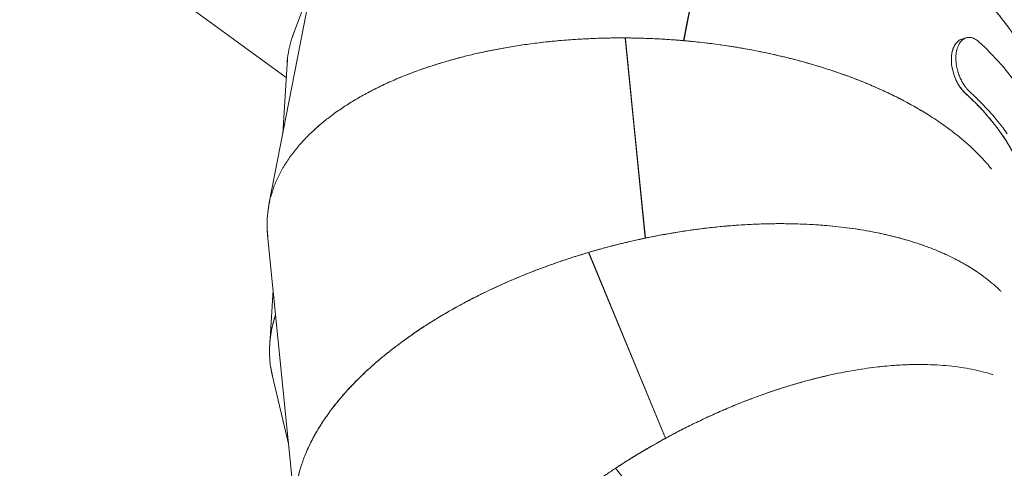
# Model space of a CAD drawing. Extents: x 5459245 to 5462690, y 5971016 to 5972523.
# Tile 42 of 136: x 5462440.856 to 5462441.854, y 5972213.806 to 5972214.26. Entities that reach past the tile are written whole.
import ezdxf

# ---------------------------------------------------------------- set-up
doc = ezdxf.new("R2010")
doc.units = 0
doc.layers.add('A_MAŁA ARCHITEKTURA', color=195, linetype='CONTINUOUS', lineweight=9)

# ---------------------------------------------------------------- blocks, each defined once
blk = doc.blocks.new('MEGA')
at = {"layer": 'A_MAŁA ARCHITEKTURA'}
for p, q in [((5462443.54023, 5972220.72559), (5462443.4775, 5972219.92586)), ((5462443.62549, 5972219.97334), (5462443.35901, 5972219.87348)), ((5462443.57269, 5972219.95355), (5462443.51916, 5972219.9429)), ((5462443.48983, 5972219.93243), (5462443.42704, 5972219.89898)), ((5462443.48867, 5972219.93173), (5462443.4938, 5972219.93428)), ((5462443.33183, 5972219.85846), (5462443.10554, 5972219.68589)), ((5462443.28741, 5972219.82458), (5462443.23878, 5972219.79867)), ((5462443.21374, 5972219.78018), (5462443.16293, 5972219.72966)), ((5462443.91109, 5972219.67389), (5462443.72039, 5972219.60242)), ((5462443.91111, 5972219.67382), (5462443.72042, 5972219.60236)), ((5462443.9101, 5972219.67352), (5462443.72055, 5972219.60248)), ((5462443.69174, 5972219.65424), (5462443.5298, 5972219.53074)), ((5462443.69178, 5972219.65418), (5462443.52985, 5972219.5307)), ((5462443.6909, 5972219.65359), (5462443.52994, 5972219.53085)), ((5462443.69091, 5972219.6536), (5462443.69174, 5972219.65424)), ((5462443.72141, 5972219.60281), (5462443.72156, 5972219.60279)), ((5462443.72151, 5972219.60284), (5462443.72167, 5972219.60283)), ((5462443.72184, 5972219.60297), (5462443.722, 5972219.60296)), ((5462443.48741, 5972219.57208), (5462443.36803, 5972219.40708)), ((5462443.48746, 5972219.57203), (5462443.36809, 5972219.40705)), ((5462443.48679, 5972219.57121), (5462443.36813, 5972219.40722)), ((5462443.4868, 5972219.57123), (5462443.48741, 5972219.57208)), ((5462443.53067, 5972219.5314), (5462443.53082, 5972219.53144)), ((5462443.53075, 5972219.53147), (5462443.53091, 5972219.5315)), ((5462443.53104, 5972219.53169), (5462443.53119, 5972219.53172)), ((5462443.31557, 5972219.43438), (5462443.24893, 5972219.24195)), ((5462443.36867, 5972219.40796), (5462443.36881, 5972219.40804)), ((5462443.36873, 5972219.40805), (5462443.36887, 5972219.40813)), ((5462443.36894, 5972219.40834), (5462443.36908, 5972219.40841)), ((5462443.87296, 5972219.3599), (5462443.8694, 5972219.36308))]:
    blk.add_line(p, q, dxfattribs=at)
at = {"layer": 'A_MAŁA ARCHITEKTURA', "flags": 128}
for points in [[(5462443.84513, 5972219.26441), (5462443.84571, 5972219.26531), (5462443.84944, 5972219.27146), (5462443.85298, 5972219.27788), (5462443.85634, 5972219.28458), (5462443.85952, 5972219.29153), (5462443.8625, 5972219.29875), (5462443.86529, 5972219.30621), (5462443.86789, 5972219.31392), (5462443.87029, 5972219.32187), (5462443.87248, 5972219.33005), (5462443.87448, 5972219.33846), (5462443.87627, 5972219.34707)], [(5462443.81185, 5972219.27367), (5462443.81483, 5972219.28088), (5462443.81762, 5972219.28835), (5462443.82022, 5972219.29606), (5462443.82262, 5972219.30401), (5462443.82481, 5972219.31219), (5462443.82681, 5972219.32059), (5462443.8286, 5972219.32921)], [(5462443.82503, 5972219.3324), (5462443.82322, 5972219.32376), (5462443.8212, 5972219.31533), (5462443.81898, 5972219.30714), (5462443.81655, 5972219.29918), (5462443.81391, 5972219.29147), (5462443.81108, 5972219.28401), (5462443.80805, 5972219.27681), (5462443.80483, 5972219.26987), (5462443.80141, 5972219.26321), (5462443.79781, 5972219.25682), (5462443.79402, 5972219.25072), (5462443.79005, 5972219.24491), (5462443.7859, 5972219.2394), (5462443.78158, 5972219.23418), (5462443.77709, 5972219.22927), (5462443.77243, 5972219.22467), (5462443.76762, 5972219.22039), (5462443.76264, 5972219.21642), (5462443.75752, 5972219.21278), (5462443.75225, 5972219.20946), (5462443.74683, 5972219.20648), (5462443.74128, 5972219.20382), (5462443.7356, 5972219.2015)]]:
    blk.add_lwpolyline(points, dxfattribs=at)
at = {"layer": 'A_MAŁA ARCHITEKTURA'}
for points, knots in [([(5462443.5208, 5972219.94316), (5462443.51747, 5972219.94248), (5462443.51042, 5972219.94106), (5462443.50014, 5972219.93734), (5462443.49314, 5972219.93442), (5462443.48984, 5972219.93243), (5462443.48983, 5972219.93243)], [0, 0, 0, 0, 0.308095, 0.653103, 0.998666, 1, 1, 1, 1]), ([(5462443.51514, 5972219.94188), (5462443.51652, 5972219.94228), (5462443.51837, 5972219.94282), (5462443.52031, 5972219.94309), (5462443.5208, 5972219.94316)], [0, 0, 0, 0, 0.747027, 1, 1, 1, 1]), ([(5462443.45619, 5972219.87109), (5462443.45355, 5972219.87198), (5462443.4463, 5972219.87443), (5462443.43474, 5972219.87723), (5462443.42156, 5972219.87958), (5462443.40874, 5972219.88078), (5462443.39627, 5972219.88091), (5462443.38423, 5972219.87987), (5462443.37434, 5972219.87822), (5462443.36868, 5972219.87649), (5462443.36668, 5972219.87588)], [0, 0, 0, 0, 0.080508, 0.22193, 0.362195, 0.50131, 0.642599, 0.783299, 0.923417, 1, 1, 1, 1]), ([(5462443.33086, 5972219.85762), (5462443.33348, 5972219.85959), (5462443.33913, 5972219.86386), (5462443.34861, 5972219.86908), (5462443.35654, 5972219.87278), (5462443.36136, 5972219.87424), (5462443.36251, 5972219.87459)], [0, 0, 0, 0, 0.271657, 0.586641, 0.901806, 1, 1, 1, 1]), ([(5462443.3604, 5972219.87393), (5462443.35727, 5972219.87273), (5462443.35059, 5972219.87017), (5462443.34104, 5972219.86502), (5462443.33489, 5972219.86063), (5462443.33183, 5972219.85845)], [0, 0, 0, 0, 0.3068706, 0.6552324, 1, 1, 1, 1]), ([(5462443.44704, 5972219.87397), (5462443.45037, 5972219.873), (5462443.45762, 5972219.87088), (5462443.46906, 5972219.86662), (5462443.48132, 5972219.86138), (5462443.49375, 5972219.85529), (5462443.5062, 5972219.84846), (5462443.51866, 5972219.8409), (5462443.53121, 5972219.83257), (5462443.54314, 5972219.82395), (5462443.55425, 5972219.81533), (5462443.56454, 5972219.80685), (5462443.57297, 5972219.7995), (5462443.57965, 5972219.79342), (5462443.58457, 5972219.78883), (5462443.58952, 5972219.7841), (5462443.59444, 5972219.77927), (5462443.60106, 5972219.77261), (5462443.60943, 5972219.76385), (5462443.61964, 5972219.75263), (5462443.63004, 5972219.7406), (5462443.63888, 5972219.72982), (5462443.64606, 5972219.7207), (5462443.6516, 5972219.71348), (5462443.65711, 5972219.70608), (5462443.66254, 5972219.69859), (5462443.66743, 5972219.69164), (5462443.67182, 5972219.68525), (5462443.67589, 5972219.67921), (5462443.68006, 5972219.67286), (5462443.68395, 5972219.6668), (5462443.68726, 5972219.66153), (5462443.69003, 5972219.65706), (5462443.69264, 5972219.65277), (5462443.69541, 5972219.64814), (5462443.69834, 5972219.64317), (5462443.70149, 5972219.63771), (5462443.70486, 5972219.63176), (5462443.70832, 5972219.62549), (5462443.7116, 5972219.61943), (5462443.71448, 5972219.61397), (5462443.71687, 5972219.60936), (5462443.71879, 5972219.60561), (5462443.71991, 5972219.60339), (5462443.72039, 5972219.60242)], [0, 0, 0, 0, 0.035155, 0.076516, 0.118365, 0.160704, 0.202663, 0.243845, 0.285742, 0.328353, 0.363396, 0.397437, 0.43221, 0.448857, 0.465666, 0.482638, 0.499773, 0.516512, 0.551408, 0.587577, 0.625018, 0.663731, 0.684957, 0.705393, 0.726486, 0.748236, 0.768593, 0.784381, 0.800825, 0.817924, 0.835678, 0.849415, 0.859832, 0.87108, 0.883159, 0.89607, 0.909811, 0.925471, 0.941899, 0.957885, 0.971689, 0.983309, 0.992746, 1, 1, 1, 1]), ([(5462443.69174, 5972219.65424), (5462443.68951, 5972219.65787), (5462443.68521, 5972219.66487), (5462443.67882, 5972219.67478), (5462443.67247, 5972219.68434), (5462443.66586, 5972219.69392), (5462443.65893, 5972219.70362), (5462443.65172, 5972219.71334), (5462443.64513, 5972219.72192), (5462443.63911, 5972219.72949), (5462443.63391, 5972219.73587), (5462443.62876, 5972219.74203), (5462443.62365, 5972219.74798), (5462443.6186, 5972219.75372), (5462443.6136, 5972219.75926), (5462443.60866, 5972219.7646), (5462443.60228, 5972219.77134), (5462443.59443, 5972219.77932), (5462443.58512, 5972219.78837), (5462443.5759, 5972219.79689), (5462443.56681, 5972219.8049), (5462443.55766, 5972219.81256), (5462443.54855, 5972219.8198), (5462443.53945, 5972219.82664), (5462443.53054, 5972219.83297), (5462443.52174, 5972219.83885), (5462443.51424, 5972219.84361), (5462443.50969, 5972219.84627), (5462443.50803, 5972219.84724)], [0, 0, 0, 0, 0.043554, 0.083779, 0.120675, 0.161371, 0.203669, 0.244, 0.287345, 0.316881, 0.345896, 0.374392, 0.402368, 0.429823, 0.456759, 0.483174, 0.50907, 0.558593, 0.607193, 0.65487, 0.701624, 0.747456, 0.795086, 0.840799, 0.88596, 0.93057, 0.974628, 1, 1, 1, 1]), ([(5462443.21285, 5972219.77919), (5462443.21525, 5972219.78155), (5462443.22037, 5972219.78657), (5462443.22912, 5972219.79308), (5462443.23845, 5972219.79871), (5462443.24797, 5972219.80319), (5462443.25738, 5972219.8067), (5462443.26399, 5972219.80837), (5462443.26723, 5972219.80919)], [0, 0, 0, 0, 0.1616963, 0.3447354, 0.5277085, 0.687185, 0.847129, 1, 1, 1, 1]), ([(5462443.26702, 5972219.80903), (5462443.26573, 5972219.80877), (5462443.26049, 5972219.80769), (5462443.25259, 5972219.80507), (5462443.24631, 5972219.80222), (5462443.24353, 5972219.80095)], [0, 0, 0, 0, 0.1534414, 0.6241231, 1, 1, 1, 1]), ([(5462443.24034, 5972219.79942), (5462443.23734, 5972219.79782), (5462443.23099, 5972219.79441), (5462443.22222, 5972219.78788), (5462443.21635, 5972219.78305), (5462443.21376, 5972219.7802), (5462443.21374, 5972219.78018)], [0, 0, 0, 0, 0.3078509, 0.6530051, 0.9981083, 1, 1, 1, 1]), ([(5462443.5298, 5972219.53074), (5462443.52901, 5972219.53158), (5462443.52711, 5972219.53358), (5462443.52378, 5972219.53704), (5462443.51951, 5972219.54142), (5462443.51528, 5972219.54568), (5462443.51132, 5972219.5496), (5462443.50789, 5972219.55295), (5462443.50443, 5972219.55629), (5462443.50112, 5972219.55944), (5462443.49809, 5972219.56229), (5462443.49376, 5972219.56632), (5462443.48825, 5972219.57135), (5462443.48176, 5972219.57712), (5462443.4752, 5972219.58283), (5462443.46834, 5972219.58866), (5462443.46101, 5972219.59471), (5462443.45391, 5972219.60042), (5462443.44672, 5972219.60605), (5462443.43938, 5972219.61164), (5462443.43187, 5972219.61721), (5462443.42453, 5972219.62249), (5462443.41632, 5972219.62824), (5462443.40722, 5972219.63439), (5462443.39724, 5972219.64087), (5462443.38745, 5972219.64696), (5462443.37788, 5972219.65268), (5462443.36853, 5972219.65803), (5462443.35911, 5972219.66319), (5462443.34977, 5972219.66808), (5462443.34048, 5972219.6727), (5462443.33152, 5972219.67695), (5462443.32272, 5972219.68091), (5462443.31407, 5972219.6846), (5462443.30559, 5972219.68802), (5462443.29496, 5972219.69205), (5462443.2823, 5972219.69643), (5462443.26775, 5972219.70082), (5462443.25367, 5972219.70445), (5462443.23981, 5972219.70738), (5462443.2262, 5972219.70962), (5462443.21284, 5972219.71112), (5462443.2, 5972219.71188), (5462443.18694, 5972219.71192), (5462443.17376, 5972219.71109), (5462443.16058, 5972219.70927), (5462443.14811, 5972219.7065), (5462443.13632, 5972219.70278), (5462443.12525, 5972219.69813), (5462443.11496, 5972219.69256), (5462443.10546, 5972219.68609), (5462443.09682, 5972219.67873), (5462443.08927, 5972219.67091), (5462443.08506, 5972219.66515), (5462443.08309, 5972219.66246)], [0, 0, 0, 0, 0.005253, 0.012509, 0.021769, 0.033031, 0.039729, 0.046977, 0.054775, 0.061542, 0.067691, 0.073616, 0.088382, 0.101539, 0.113087, 0.127966, 0.142587, 0.156516, 0.169755, 0.184606, 0.199078, 0.213119, 0.22673, 0.246014, 0.264862, 0.283272, 0.301247, 0.318785, 0.335886, 0.354267, 0.37138, 0.388261, 0.404908, 0.421324, 0.437507, 0.453457, 0.482483, 0.511051, 0.539162, 0.566816, 0.595611, 0.624102, 0.652289, 0.680175, 0.712862, 0.745309, 0.777517, 0.809807, 0.842276, 0.874636, 0.906888, 0.93926, 0.971643, 1, 1, 1, 1]), ([(5462443.48741, 5972219.57208), (5462443.48422, 5972219.57491), (5462443.47809, 5972219.58037), (5462443.46911, 5972219.58801), (5462443.46026, 5972219.59533), (5462443.45117, 5972219.60259), (5462443.44174, 5972219.60988), (5462443.43205, 5972219.61709), (5462443.42299, 5972219.62359), (5462443.41447, 5972219.62949), (5462443.4068, 5972219.63465), (5462443.39926, 5972219.63956), (5462443.39187, 5972219.64422), (5462443.3846, 5972219.64867), (5462443.37727, 5972219.65302), (5462443.36842, 5972219.65809), (5462443.35813, 5972219.66374), (5462443.3466, 5972219.6697), (5462443.33531, 5972219.6752), (5462443.32429, 5972219.68024), (5462443.31332, 5972219.68493), (5462443.30251, 5972219.68923), (5462443.29182, 5972219.69315), (5462443.28147, 5972219.69664), (5462443.27133, 5972219.69975), (5462443.26144, 5972219.70247), (5462443.24949, 5972219.70539), (5462443.23567, 5972219.70817), (5462443.22019, 5972219.71041), (5462443.20527, 5972219.71169), (5462443.19085, 5972219.71202), (5462443.17694, 5972219.71138), (5462443.16367, 5972219.70979), (5462443.15104, 5972219.70725), (5462443.13908, 5972219.70376), (5462443.12781, 5972219.69932), (5462443.11734, 5972219.69397), (5462443.10766, 5972219.68772), (5462443.09881, 5972219.68056), (5462443.09076, 5972219.67262), (5462443.08616, 5972219.66663), (5462443.08386, 5972219.66366)], [0, 0, 0, 0, 0.021397, 0.041159, 0.059286, 0.079279, 0.100059, 0.119873, 0.141022, 0.157417, 0.173464, 0.189163, 0.204514, 0.219516, 0.234399, 0.250097, 0.274427, 0.298304, 0.321726, 0.344696, 0.367213, 0.390612, 0.41307, 0.435257, 0.457173, 0.478819, 0.500193, 0.536512, 0.572356, 0.607726, 0.643316, 0.679262, 0.714914, 0.750273, 0.786186, 0.821948, 0.857562, 0.893189, 0.928925, 0.964647, 1, 1, 1, 1]), ([(5462443.84617, 5972219.24833), (5462443.84824, 5972219.24991), (5462443.8531, 5972219.25361), (5462443.86041, 5972219.26044), (5462443.86814, 5972219.26866), (5462443.87555, 5972219.27776), (5462443.88232, 5972219.28727), (5462443.88848, 5972219.29708), (5462443.89406, 5972219.30707), (5462443.89937, 5972219.31773), (5462443.90433, 5972219.32895), (5462443.90837, 5972219.33928), (5462443.91164, 5972219.34851), (5462443.91426, 5972219.35657), (5462443.91675, 5972219.36491), (5462443.91909, 5972219.37352), (5462443.92129, 5972219.38241), (5462443.92346, 5972219.39213), (5462443.92556, 5972219.40275), (5462443.92754, 5972219.41435), (5462443.92929, 5972219.42641), (5462443.93079, 5972219.43893), (5462443.93198, 5972219.45157), (5462443.93275, 5972219.46248), (5462443.93323, 5972219.47152), (5462443.93353, 5972219.47893), (5462443.93374, 5972219.48651), (5462443.93385, 5972219.49428), (5462443.93387, 5972219.50223), (5462443.93378, 5972219.51036), (5462443.93358, 5972219.51866), (5462443.93319, 5972219.52912), (5462443.93249, 5972219.54199), (5462443.93133, 5972219.55706), (5462443.93008, 5972219.5696), (5462443.92895, 5972219.57941), (5462443.92803, 5972219.58674), (5462443.92701, 5972219.59423), (5462443.92597, 5972219.60128), (5462443.92501, 5972219.60734), (5462443.92415, 5972219.61259), (5462443.92328, 5972219.61764), (5462443.92232, 5972219.62303), (5462443.92124, 5972219.62876), (5462443.92, 5972219.63508), (5462443.91861, 5972219.64188), (5462443.91707, 5972219.64897), (5462443.91556, 5972219.65566), (5462443.91416, 5972219.66161), (5462443.91295, 5972219.66656), (5462443.91196, 5972219.67052), (5462443.91136, 5972219.67283), (5462443.91111, 5972219.67382)], [0, 0, 0, 0, 0.025554, 0.06002, 0.094708, 0.12962, 0.164757, 0.195422, 0.226385, 0.257646, 0.289207, 0.320192, 0.340204, 0.360411, 0.38081, 0.401403, 0.42219, 0.443171, 0.468148, 0.493587, 0.51949, 0.545855, 0.572682, 0.597974, 0.612538, 0.627355, 0.642426, 0.657751, 0.673329, 0.689161, 0.705246, 0.721585, 0.749669, 0.779217, 0.807618, 0.820949, 0.834802, 0.849178, 0.863333, 0.874642, 0.883507, 0.893027, 0.903203, 0.914034, 0.925521, 0.939056, 0.952687, 0.965895, 0.97723, 0.986693, 0.994283, 1, 1, 1, 1]), ([(5462443.77325, 5972219.2685), (5462443.77416, 5972219.2711), (5462443.77624, 5972219.27704), (5462443.77889, 5972219.28696), (5462443.78137, 5972219.29813), (5462443.78337, 5972219.30987), (5462443.78488, 5972219.32203), (5462443.78576, 5972219.3331), (5462443.78622, 5972219.34288), (5462443.78641, 5972219.35135), (5462443.78638, 5972219.36005), (5462443.78614, 5972219.36898), (5462443.78568, 5972219.37812), (5462443.78495, 5972219.38805), (5462443.78389, 5972219.39883), (5462443.78244, 5972219.41051), (5462443.78063, 5972219.42256), (5462443.77845, 5972219.43497), (5462443.77594, 5972219.44742), (5462443.77335, 5972219.45887), (5462443.77078, 5972219.46928), (5462443.76822, 5972219.47895), (5462443.7654, 5972219.48888), (5462443.76233, 5972219.49907), (5462443.75898, 5972219.5095), (5462443.75565, 5972219.51931), (5462443.75239, 5972219.52843), (5462443.74925, 5972219.53686), (5462443.74591, 5972219.54547), (5462443.74246, 5972219.55405), (5462443.73894, 5972219.56243), (5462443.73536, 5972219.57068), (5462443.73157, 5972219.57914), (5462443.72776, 5972219.58732), (5462443.72452, 5972219.59408), (5462443.72191, 5972219.59939), (5462443.71966, 5972219.6039), (5462443.71721, 5972219.60872), (5462443.71455, 5972219.61385), (5462443.71159, 5972219.61944), (5462443.70834, 5972219.62547), (5462443.70487, 5972219.63174), (5462443.70148, 5972219.63773), (5462443.6984, 5972219.64306), (5462443.69577, 5972219.64753), (5462443.69362, 5972219.65114), (5462443.69233, 5972219.65326), (5462443.69178, 5972219.65418)], [0, 0, 0, 0, 0.027831, 0.063523, 0.099562, 0.135948, 0.172682, 0.208747, 0.23204, 0.255559, 0.279303, 0.303272, 0.327466, 0.351886, 0.380958, 0.410568, 0.440716, 0.471403, 0.502629, 0.532067, 0.554734, 0.577925, 0.601642, 0.625883, 0.650649, 0.67594, 0.695669, 0.715436, 0.73584, 0.756883, 0.776439, 0.795633, 0.815818, 0.836995, 0.854472, 0.86457, 0.875467, 0.887163, 0.899658, 0.912953, 0.928161, 0.943998, 0.959409, 0.972715, 0.983915, 0.99301, 1, 1, 1, 1]), ([(5462443.92357, 5972219.61595), (5462443.92423, 5972219.61206), (5462443.92557, 5972219.60409), (5462443.92731, 5972219.59222), (5462443.92883, 5972219.58058), (5462443.92996, 5972219.57064), (5462443.93082, 5972219.5621), (5462443.93148, 5972219.55479), (5462443.93206, 5972219.54749), (5462443.93255, 5972219.54039), (5462443.93304, 5972219.53208), (5462443.93347, 5972219.52243), (5462443.93377, 5972219.51151), (5462443.93388, 5972219.50074), (5462443.93382, 5972219.49029), (5462443.93358, 5972219.48016), (5462443.93315, 5972219.46944), (5462443.93245, 5972219.45771), (5462443.9314, 5972219.44503), (5462443.93004, 5972219.43235), (5462443.92842, 5972219.42013), (5462443.92656, 5972219.40836), (5462443.92447, 5972219.39702), (5462443.92214, 5972219.38603), (5462443.91958, 5972219.37535), (5462443.91679, 5972219.36501), (5462443.9138, 5972219.35507), (5462443.91015, 5972219.34412), (5462443.90568, 5972219.3322), (5462443.90025, 5972219.31956), (5462443.89437, 5972219.30761), (5462443.88812, 5972219.29644), (5462443.88146, 5972219.28597), (5462443.87437, 5972219.27623), (5462443.86692, 5972219.26727), (5462443.85875, 5972219.25882), (5462443.85185, 5972219.25247), (5462443.84738, 5972219.24926), (5462443.84616, 5972219.24839)], [0, 0, 0, 0, 0.024735, 0.050614, 0.075464, 0.098764, 0.113977, 0.129956, 0.145558, 0.160783, 0.175632, 0.199175, 0.223275, 0.246857, 0.26992, 0.292466, 0.314494, 0.342204, 0.372488, 0.402242, 0.431466, 0.460159, 0.488323, 0.51617, 0.544195, 0.571901, 0.599288, 0.626355, 0.665088, 0.704667, 0.743815, 0.782535, 0.821398, 0.860785, 0.899911, 0.938775, 0.983331, 1, 1, 1, 1]), ([(5462443.72042, 5972219.60236), (5462443.72231, 5972219.59854), (5462443.72595, 5972219.59119), (5462443.73094, 5972219.58052), (5462443.73566, 5972219.57005), (5462443.73987, 5972219.56028), (5462443.74368, 5972219.55104), (5462443.74698, 5972219.54276), (5462443.75021, 5972219.53433), (5462443.75341, 5972219.52563), (5462443.75656, 5972219.51666), (5462443.75952, 5972219.50783), (5462443.76228, 5972219.49919), (5462443.76484, 5972219.49075), (5462443.76722, 5972219.48252), (5462443.76944, 5972219.47437), (5462443.77218, 5972219.46377), (5462443.77522, 5972219.45082), (5462443.77831, 5972219.43579), (5462443.78085, 5972219.4213), (5462443.78294, 5972219.40697), (5462443.78454, 5972219.39285), (5462443.78568, 5972219.3789), (5462443.78627, 5972219.36551), (5462443.78648, 5972219.35596), (5462443.78634, 5972219.35097), (5462443.78632, 5972219.35017)], [0, 0, 0, 0, 0.044708, 0.085983, 0.123824, 0.165759, 0.198476, 0.230062, 0.260704, 0.295213, 0.329728, 0.363538, 0.396643, 0.429042, 0.460737, 0.491726, 0.523388, 0.584028, 0.643271, 0.701119, 0.757571, 0.817086, 0.875369, 0.932737, 0.98919, 1, 1, 1, 1]), ([(5462443.67684, 5972219.22632), (5462443.67696, 5972219.22907), (5462443.67723, 5972219.23535), (5462443.67691, 5972219.24562), (5462443.67606, 5972219.25702), (5462443.67458, 5972219.26884), (5462443.67251, 5972219.28092), (5462443.67017, 5972219.29177), (5462443.66778, 5972219.30127), (5462443.66551, 5972219.30943), (5462443.66297, 5972219.31776), (5462443.66016, 5972219.32623), (5462443.65708, 5972219.33485), (5462443.65352, 5972219.34415), (5462443.64939, 5972219.35416), (5462443.64463, 5972219.36493), (5462443.63942, 5972219.37594), (5462443.63374, 5972219.38719), (5462443.62775, 5972219.39838), (5462443.62236, 5972219.4079), (5462443.61776, 5972219.4157), (5462443.61391, 5972219.42204), (5462443.60989, 5972219.42847), (5462443.60569, 5972219.43501), (5462443.60131, 5972219.44164), (5462443.59674, 5972219.44836), (5462443.59198, 5972219.45517), (5462443.58588, 5972219.46367), (5462443.57817, 5972219.47401), (5462443.56888, 5972219.48592), (5462443.5609, 5972219.49568), (5462443.55454, 5972219.50323), (5462443.54971, 5972219.50883), (5462443.54474, 5972219.51447), (5462443.54, 5972219.51975), (5462443.53586, 5972219.52427), (5462443.53221, 5972219.5282), (5462443.52867, 5972219.53195), (5462443.52487, 5972219.53592), (5462443.52079, 5972219.54012), (5462443.51623, 5972219.54473), (5462443.51127, 5972219.54966), (5462443.50605, 5972219.55474), (5462443.5011, 5972219.55947), (5462443.49666, 5972219.56363), (5462443.49294, 5972219.56706), (5462443.48995, 5972219.56978), (5462443.48821, 5972219.57136), (5462443.48746, 5972219.57203)], [0, 0, 0, 0, 0.027831, 0.063523, 0.099562, 0.135948, 0.172683, 0.208747, 0.232041, 0.255559, 0.279303, 0.303272, 0.327467, 0.351887, 0.380958, 0.410568, 0.440717, 0.471404, 0.50263, 0.532068, 0.549019, 0.566266, 0.583808, 0.601644, 0.619776, 0.638203, 0.656926, 0.675943, 0.708631, 0.743023, 0.77608, 0.791596, 0.80772, 0.824452, 0.840664, 0.853951, 0.864345, 0.875491, 0.88739, 0.900041, 0.913444, 0.929426, 0.945302, 0.960657, 0.973805, 0.984744, 0.993476, 1, 1, 1, 1]), ([(5462443.67262, 5972219.19524), (5462443.67286, 5972219.19615), (5462443.67396, 5972219.20015), (5462443.67521, 5972219.20775), (5462443.67648, 5972219.21797), (5462443.67711, 5972219.22867), (5462443.67715, 5972219.2397), (5462443.67662, 5972219.2502), (5462443.67569, 5972219.26007), (5462443.67447, 5972219.26931), (5462443.67288, 5972219.27879), (5462443.6709, 5972219.28851), (5462443.66853, 5972219.29845), (5462443.66576, 5972219.30864), (5462443.66257, 5972219.31909), (5462443.65894, 5972219.32978), (5462443.65488, 5972219.34072), (5462443.65044, 5972219.3517), (5462443.64578, 5972219.36239), (5462443.64093, 5972219.3728), (5462443.63583, 5972219.38312), (5462443.63031, 5972219.39365), (5462443.62438, 5972219.4044), (5462443.61841, 5972219.41465), (5462443.61251, 5972219.42432), (5462443.60673, 5972219.43344), (5462443.60062, 5972219.44269), (5462443.59412, 5972219.45216), (5462443.58721, 5972219.46185), (5462443.58007, 5972219.47147), (5462443.57304, 5972219.48061), (5462443.56612, 5972219.4893), (5462443.55924, 5972219.49767), (5462443.55231, 5972219.50585), (5462443.54525, 5972219.51392), (5462443.53784, 5972219.52216), (5462443.53258, 5972219.52778), (5462443.52985, 5972219.5307)], [0, 0, 0, 0, 0.010632, 0.047157, 0.083919, 0.120918, 0.158156, 0.194908, 0.223535, 0.2524, 0.281502, 0.310843, 0.340422, 0.370327, 0.400633, 0.431341, 0.462451, 0.493964, 0.524202, 0.552344, 0.581017, 0.610218, 0.63995, 0.670211, 0.695311, 0.720324, 0.746064, 0.77253, 0.799721, 0.827639, 0.854017, 0.877653, 0.902326, 0.926543, 0.949111, 0.973597, 1, 1, 1, 1]), ([(5462442.98049, 5972219.4788), (5462442.98305, 5972219.47976), (5462442.98891, 5972219.48198), (5462442.99874, 5972219.48488), (5462443.00983, 5972219.48765), (5462443.02152, 5972219.48994), (5462443.03364, 5972219.49176), (5462443.04468, 5972219.49293), (5462443.05444, 5972219.49363), (5462443.06291, 5972219.49403), (5462443.07161, 5972219.49423), (5462443.08054, 5972219.49421), (5462443.08969, 5972219.49398), (5462443.09964, 5972219.4935), (5462443.11043, 5972219.49272), (5462443.12215, 5972219.49156), (5462443.13424, 5972219.49006), (5462443.1467, 5972219.48819), (5462443.15921, 5972219.486), (5462443.17072, 5972219.4837), (5462443.1812, 5972219.48139), (5462443.19093, 5972219.47907), (5462443.20093, 5972219.47651), (5462443.21118, 5972219.4737), (5462443.2217, 5972219.47062), (5462443.23084, 5972219.46776), (5462443.23851, 5972219.46526), (5462443.24457, 5972219.46321), (5462443.2506, 5972219.46111), (5462443.25668, 5972219.45893), (5462443.2629, 5972219.45663), (5462443.2692, 5972219.45423), (5462443.27492, 5972219.45199), (5462443.28005, 5972219.44993), (5462443.28466, 5972219.44804), (5462443.28941, 5972219.44605), (5462443.2943, 5972219.44397), (5462443.29933, 5972219.44178), (5462443.30413, 5972219.43964), (5462443.30882, 5972219.43752), (5462443.31352, 5972219.43535), (5462443.3187, 5972219.43291), (5462443.32437, 5972219.43018), (5462443.33053, 5972219.42716), (5462443.33731, 5972219.42374), (5462443.34416, 5972219.42019), (5462443.35062, 5972219.41675), (5462443.35613, 5972219.41376), (5462443.36082, 5972219.41116), (5462443.3647, 5972219.40898), (5462443.36701, 5972219.40767), (5462443.36803, 5972219.40708)], [0, 0, 0, 0, 0.027644, 0.063341, 0.099386, 0.135779, 0.172522, 0.208594, 0.231892, 0.255416, 0.279164, 0.303137, 0.327336, 0.351761, 0.380838, 0.410454, 0.440608, 0.471301, 0.502533, 0.531977, 0.554648, 0.577845, 0.601565, 0.625811, 0.650581, 0.675876, 0.69031, 0.704614, 0.718536, 0.732806, 0.747423, 0.762388, 0.777251, 0.787774, 0.798645, 0.809864, 0.821432, 0.833347, 0.845611, 0.855642, 0.866834, 0.879235, 0.892845, 0.907665, 0.923694, 0.942082, 0.957597, 0.971147, 0.98273, 0.992348, 1, 1, 1, 1]), ([(5462443.59672, 5972219.15808), (5462443.59604, 5972219.16075), (5462443.59449, 5972219.16684), (5462443.59121, 5972219.17658), (5462443.58711, 5972219.18725), (5462443.58228, 5972219.19814), (5462443.5768, 5972219.20911), (5462443.57143, 5972219.21882), (5462443.5664, 5972219.22722), (5462443.56187, 5972219.23439), (5462443.55704, 5972219.24162), (5462443.5519, 5972219.24893), (5462443.54646, 5972219.25629), (5462443.54036, 5972219.26416), (5462443.53352, 5972219.27255), (5462443.52585, 5972219.28149), (5462443.51768, 5972219.29053), (5462443.509, 5972219.29966), (5462443.50003, 5972219.30864), (5462443.49212, 5972219.3162), (5462443.48546, 5972219.32234), (5462443.47995, 5972219.32729), (5462443.47424, 5972219.33229), (5462443.46833, 5972219.33734), (5462443.46222, 5972219.34242), (5462443.45591, 5972219.34754), (5462443.44939, 5972219.35268), (5462443.44109, 5972219.35906), (5462443.43073, 5972219.36673), (5462443.41838, 5972219.37545), (5462443.40793, 5972219.38249), (5462443.39966, 5972219.38788), (5462443.39342, 5972219.39185), (5462443.38704, 5972219.39582), (5462443.38097, 5972219.3995), (5462443.3757, 5972219.40263), (5462443.37107, 5972219.40534), (5462443.3666, 5972219.40791), (5462443.36181, 5972219.41061), (5462443.3567, 5972219.41345), (5462443.351, 5972219.41655), (5462443.34483, 5972219.41984), (5462443.33836, 5972219.42319), (5462443.33225, 5972219.42629), (5462443.3268, 5972219.42899), (5462443.32225, 5972219.43121), (5462443.31861, 5972219.43295), (5462443.31648, 5972219.43395), (5462443.31557, 5972219.43438)], [0, 0, 0, 0, 0.0278314, 0.0635235, 0.0995622, 0.1359483, 0.1726826, 0.2087469, 0.2320407, 0.2555593, 0.2793031, 0.3032721, 0.3274666, 0.3518866, 0.3809584, 0.4105685, 0.440717, 0.4714041, 0.50263, 0.5320681, 0.5490194, 0.5662659, 0.5838075, 0.6016443, 0.6197762, 0.6382033, 0.6569256, 0.6759431, 0.7086311, 0.7430229, 0.7760797, 0.791596, 0.8077202, 0.8244523, 0.8406638, 0.8539511, 0.8643449, 0.8754912, 0.8873898, 0.9000409, 0.9134444, 0.9294262, 0.9453016, 0.960657, 0.9738046, 0.9847443, 0.9934761, 1, 1, 1, 1]), ([(5462443.36809, 5972219.40705), (5462443.37178, 5972219.40491), (5462443.37889, 5972219.40079), (5462443.38896, 5972219.39465), (5462443.39867, 5972219.38853), (5462443.40842, 5972219.38217), (5462443.41829, 5972219.37549), (5462443.4282, 5972219.36853), (5462443.43694, 5972219.36215), (5462443.44466, 5972219.35632), (5462443.45117, 5972219.35129), (5462443.45746, 5972219.34629), (5462443.46354, 5972219.34134), (5462443.46941, 5972219.33643), (5462443.47507, 5972219.33157), (5462443.48053, 5972219.32677), (5462443.48743, 5972219.32056), (5462443.49561, 5972219.31292), (5462443.50489, 5972219.30383), (5462443.51364, 5972219.29483), (5462443.52188, 5972219.28594), (5462443.52977, 5972219.27699), (5462443.53724, 5972219.26806), (5462443.5443, 5972219.25914), (5462443.55086, 5972219.25039), (5462443.55697, 5972219.24173), (5462443.56191, 5972219.23437), (5462443.56467, 5972219.22989), (5462443.56568, 5972219.22827)], [0, 0, 0, 0, 0.043565, 0.083797, 0.120695, 0.161397, 0.203702, 0.244039, 0.287392, 0.316933, 0.345953, 0.374454, 0.402434, 0.429893, 0.456833, 0.483252, 0.50915, 0.558682, 0.607289, 0.654974, 0.701735, 0.747574, 0.795211, 0.840932, 0.886101, 0.930717, 0.974782, 1, 1, 1, 1]), ([(5462443.86876, 5972219.36352), (5462443.86866, 5972219.36363), (5462443.86776, 5972219.36455), (5462443.86531, 5972219.36549), (5462443.86152, 5972219.36619), (5462443.85717, 5972219.36584), (5462443.85255, 5972219.36455), (5462443.84782, 5972219.36234), (5462443.84314, 5972219.3593), (5462443.8387, 5972219.35555), (5462443.83466, 5972219.35126), (5462443.83114, 5972219.3466), (5462443.8283, 5972219.34177), (5462443.82614, 5972219.33692), (5462443.8254, 5972219.33391), (5462443.82503, 5972219.3324)], [0, 0, 0, 0, 0.010258, 0.092701, 0.17504, 0.257683, 0.339868, 0.422523, 0.504807, 0.587297, 0.669851, 0.752086, 0.834759, 0.916964, 1, 1, 1, 1]), ([(5462443.82503, 5972219.3324), (5462443.82533, 5972219.33367), (5462443.82594, 5972219.33624), (5462443.82762, 5972219.34033), (5462443.82985, 5972219.34451), (5462443.83258, 5972219.34858), (5462443.83578, 5972219.3525), (5462443.83931, 5972219.35608), (5462443.84315, 5972219.35926), (5462443.84669, 5972219.36162), (5462443.84985, 5972219.3633), (5462443.85296, 5972219.36463), (5462443.8565, 5972219.36567), (5462443.86026, 5972219.36613), (5462443.86376, 5972219.3659), (5462443.86675, 5972219.3649), (5462443.86865, 5972219.36391), (5462443.86933, 5972219.36311), (5462443.86938, 5972219.36305)], [0, 0, 0, 0, 0.068523, 0.139028, 0.207553, 0.278071, 0.346489, 0.416888, 0.485355, 0.555804, 0.601587, 0.647945, 0.716479, 0.787001, 0.855535, 0.926058, 0.994572, 1, 1, 1, 1]), ([(5462443.87627, 5972219.34707), (5462443.87644, 5972219.34829), (5462443.87679, 5972219.35077), (5462443.87641, 5972219.35409), (5462443.87536, 5972219.35704), (5462443.87363, 5972219.35945), (5462443.87127, 5972219.36129), (5462443.86839, 5972219.36246), (5462443.86504, 5972219.36295), (5462443.86177, 5972219.36275), (5462443.85874, 5972219.36211), (5462443.85567, 5972219.36113), (5462443.85206, 5972219.35949), (5462443.84804, 5972219.35704), (5462443.84413, 5972219.35402), (5462443.84049, 5972219.35057), (5462443.83716, 5972219.34673), (5462443.83428, 5972219.34271), (5462443.83186, 5972219.33854), (5462443.83023, 5972219.33488), (5462443.82916, 5972219.33175), (5462443.82879, 5972219.33006), (5462443.8286, 5972219.32921)], [0, 0, 0, 0, 0.052878, 0.107287, 0.160167, 0.214585, 0.267385, 0.321714, 0.374551, 0.428917, 0.464237, 0.5, 0.552887, 0.607308, 0.660195, 0.714616, 0.767488, 0.821896, 0.874714, 0.929064, 0.964312, 1, 1, 1, 1])]:
    blk.add_open_spline(points, degree=3, knots=knots, dxfattribs=at)
blk.add_open_spline([(5462443.7356, 5972219.2015), (5462443.73923, 5972219.20299), (5462443.74648, 5972219.20598), (5462443.75673, 5972219.21202), (5462443.76648, 5972219.21917), (5462443.77566, 5972219.22751), (5462443.78423, 5972219.237), (5462443.79217, 5972219.2476), (5462443.79945, 5972219.25928), (5462443.80604, 5972219.27199), (5462443.81193, 5972219.28569), (5462443.81708, 5972219.30035), (5462443.82154, 5972219.31585), (5462443.82386, 5972219.32688), (5462443.82503, 5972219.3324)], degree=3, dxfattribs=at)

msp = doc.modelspace()

# ---------------------------------------------------------------- block references
at = {"layer": 'A_MAŁA ARCHITEKTURA', "color": 6, "rotation": 58.39971502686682}
msp.add_blockref('MEGA', (7686859.59449, -1809666.16689), dxfattribs=at)

doc.saveas('drawing.dxf')
